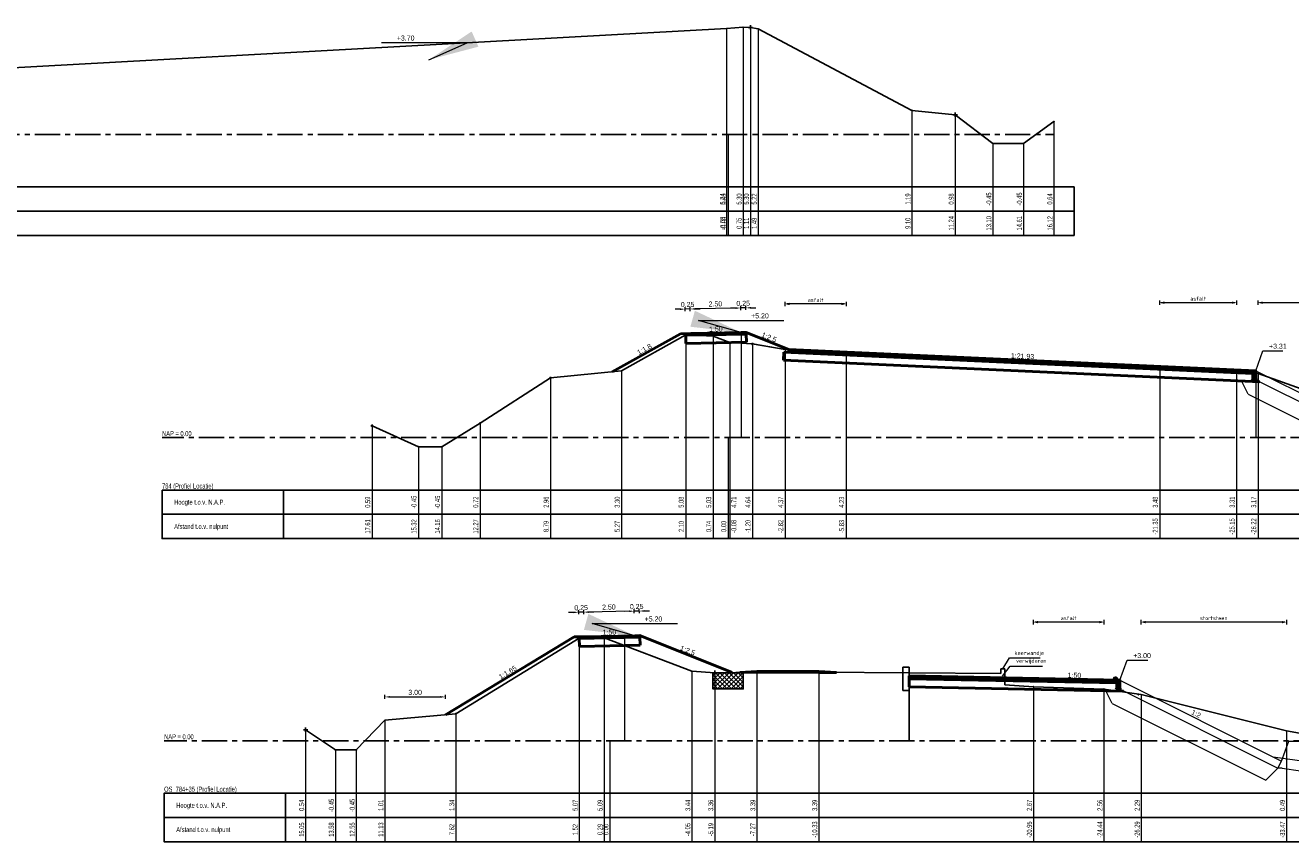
# Model space of a CAD drawing. Header units: metres. Extents: x -7 to 2281, y 7146 to 7816.
# Tile 27 of 29: x 2176 to 2239, y 7701 to 7741. Entities that reach past the tile are written whole.
import ezdxf
from ezdxf.enums import TextEntityAlignment as Align

# ---------------------------------------------------------------- set-up
doc = ezdxf.new("R2010")
doc.units = ezdxf.units.M
doc.linetypes.add('NAP', pattern=[20, 12.5, -2.5, 2.5, -2.5])
for name, color, linetype in [('702', 1, 'Continuous'), ('BS-HEKWERK-KL-1_5M', 1, 'Continuous'), ('BS-INSTEEK-SLOOT-KPN', 1, 'Continuous'), ('BS-KANT-KREUKELBERM', 255, 'Continuous'), ('BS-KANT-VERHARDING', 1, 'Continuous'), ('BS-KRUINLIJN', 1, 'Continuous'), ('BS-OVERIGE-LIJNEN', 174, 'Continuous'), ('BS-RASTER', 255, 'Continuous'), ('BS-TEENLIJN', 1, 'Continuous'), ('BS-TUSSENBERM', 1, 'Continuous'), ('BS-WATERLIJN-KPN', 1, 'Continuous'), ('DP-BS-profiel', 2, 'Continuous'), ('DP-Matenbalk', 7, 'Continuous'), ('DP-Matenbalk_bestaandehoogten', 6, 'Continuous'), ('DP-NAP-lijn', 5, 'NAP')]:
    doc.layers.add(name, color=color, linetype=linetype)
for name, color, linetype, lineweight in [('DP-BS-maatvoering', 2, 'Continuous', 20), ('DP-BS-matenbalk_verlenglijnen', 253, 'Continuous', 0), ('DP-NW-maatvoering', 7, 'Continuous', 35), ('DP-NW-matenbalk_verlenglijnen', 135, 'Continuous', 0), ('DP-NW-profiel', 4, 'Continuous', 50), ('maatvoering-lin', 7, 'Continuous', 20)]:
    doc.layers.add(name, color=color, linetype=linetype, lineweight=lineweight)
doc.styles.add('bestomschr', font='isocp.shx', dxfattribs={"width": 0.96})
doc.styles.add('StagCAD', font='StagCAD.ttf')
doc.dimstyles.new('best-leader 1_100', dxfattribs={"dimscale": 0.1, "dimtxt": 2, "dimasz": 1.6, "dimexe": 0, "dimexo": 0, "dimgap": 0.8, "dimtad": 1, "dimrnd": 0.001, "dimzin": 1, "dimdsep": 46, "dimtxsty": 'bestomschr', "dimblk": 'RAD_PIJL', "dimcen": 0.09, "dimse1": 1, "dimse2": 1, "dimclrd": 212, "dimclre": 1, "dimclrt": 2, "dimazin": 0, "dimtfac": 1, "dimtix": 1, "dimtmove": 0, "dimatfit": 0, "dimfxl": 1, "dimtvp": 0.83, "dimtolj": 1, "dimtzin": 0, "dimlwd": 5, "dimarcsym": 0})
doc.dimstyles.new('bestaand 1_100', dxfattribs={"dimscale": 0.1, "dimtxt": 2, "dimasz": 0.8, "dimexe": 0, "dimexo": 0, "dimgap": 1, "dimtad": 1, "dimrnd": 0.001, "dimzin": 1, "dimdsep": 46, "dimtxsty": 'bestomschr', "dimblk1": 'DIM_PIJL', "dimblk2": 'DIM_PIJL', "dimsah": 1, "dimcen": 0.09, "dimse1": 1, "dimse2": 1, "dimclrd": 212, "dimclre": 1, "dimclrt": 2, "dimazin": 0, "dimtfac": 1, "dimtix": 1, "dimtmove": 0, "dimatfit": 3, "dimldrblk": 'RAD_PIJL', "dimfxl": 1, "dimtvp": 0.83, "dimtolj": 1, "dimtzin": 0, "dimlwd": 9, "dimlwe": 5, "dimarcsym": 0})
doc.dimstyles.new('GM-maatvoering', dxfattribs={"dimtxt": 2.5, "dimasz": 2.5, "dimexe": 1, "dimexo": 0, "dimgap": 1, "dimtad": 1, "dimrnd": 0.001, "dimzin": 1, "dimdsep": 46, "dimtxsty": 'StagCAD', "dimcen": 0.09, "dimclrd": 1, "dimclre": 1, "dimclrt": 7, "dimazin": 0, "dimtfac": 1, "dimtix": 1, "dimtmove": 0, "dimatfit": 3, "dimfxl": 1, "dimfxlon": 1, "dimtvp": 0.83, "dimtolj": 1, "dimtzin": 0, "dimlwd": 15, "dimlwe": 15, "dimarcsym": 0})
doc.dimstyles.new('leader 1_100', dxfattribs={"dimscale": 0.1, "dimtxt": 2.5, "dimasz": 2, "dimexe": 0, "dimexo": 0, "dimgap": 1, "dimtad": 1, "dimrnd": 0.001, "dimzin": 1, "dimdsep": 46, "dimtxsty": 'StagCAD', "dimblk": 'RAD_PIJL', "dimcen": 0.09, "dimse1": 1, "dimse2": 1, "dimclrd": 1, "dimclre": 1, "dimclrt": 7, "dimazin": 0, "dimtfac": 1, "dimtix": 1, "dimtmove": 0, "dimatfit": 0, "dimfxl": 1, "dimtvp": 0.83, "dimtolj": 1, "dimtzin": 0, "dimlwd": 15, "dimarcsym": 0})

# ---------------------------------------------------------------- blocks, each defined once
blk = doc.blocks.new('123', base_point=(750, -20.1))
at = {"layer": 'BS-HEKWERK-KL-1_5M'}
for points in [[(749.75, -20.35), (750.25, -19.85)], [(750.25, -20.35), (749.75, -19.85)]]:
    blk.add_lwpolyline(points, dxfattribs=at)
blk = doc.blocks.new('DIM_PIJL')
at = {"color": 1}
blk.add_line((0, 1.41), (0, -1.41), dxfattribs=at)
at = {"color": 1, "linetype": 'ByBlock'}
blk.add_solid([(-2.83, -0.75), (-2.83, 0.75), (0, 0)], dxfattribs=at)
blk = doc.blocks.new('*D92')
at = {"layer": 'Defpoints', "color": 0, "transparency": 16777216}
for p in [(2232.388, 7727.457), (2232.388, 7724.256), (2236.186, 7724.091)]:
    blk.add_point(p, dxfattribs=at)
at = {"layer": 'DP-BS-maatvoering', "color": 212, "lineweight": 9, "transparency": 16777216}
blk.add_line((2236.106, 7727.457), (2232.468, 7727.457), dxfattribs=at)
at = {"layer": 'DP-BS-maatvoering', "color": 212, "lineweight": 9, "transparency": 16777216, "xscale": 0.08, "yscale": 0.08, "zscale": 0.08, "rotation": 180}
blk.add_blockref('DIM_PIJL', (2232.388, 7727.457), dxfattribs=at)
at = {"layer": 'DP-BS-maatvoering', "color": 212, "lineweight": 9, "transparency": 16777216, "xscale": 0.08, "yscale": 0.08, "zscale": 0.08}
blk.add_blockref('DIM_PIJL', (2236.186, 7727.457), dxfattribs=at)
at = {"layer": 'DP-BS-maatvoering', "color": 2, "transparency": 16777216, "insert": (2234.287, 7727.657), "char_height": 0.2, "attachment_point": 5, "style": 'bestomschr'}
blk.add_mtext('\\A1;asfalt', dxfattribs=at)
blk = doc.blocks.new('RAD_PIJL')
at = {"color": 1, "linetype": 'Continuous'}
blk.add_solid([(-2.83, -0.75), (-2.83, 0.75), (0, 0)], dxfattribs=at)
blk = doc.blocks.new('*D93')
at = {"layer": 'Defpoints', "color": 0, "transparency": 16777216}
for p in [(2213.858, 7727.393), (2213.858, 7725.147), (2216.87, 7725.013)]:
    blk.add_point(p, dxfattribs=at)
at = {"layer": 'DP-BS-maatvoering', "color": 212, "lineweight": 9, "transparency": 16777216}
blk.add_line((2216.79, 7727.393), (2213.938, 7727.393), dxfattribs=at)
at = {"layer": 'DP-BS-maatvoering', "color": 212, "lineweight": 9, "transparency": 16777216, "xscale": 0.08, "yscale": 0.08, "zscale": 0.08, "rotation": 180}
blk.add_blockref('DIM_PIJL', (2213.858, 7727.393), dxfattribs=at)
at = {"layer": 'DP-BS-maatvoering', "color": 212, "lineweight": 9, "transparency": 16777216, "xscale": 0.08, "yscale": 0.08, "zscale": 0.08}
blk.add_blockref('DIM_PIJL', (2216.87, 7727.393), dxfattribs=at)
at = {"layer": 'DP-BS-maatvoering', "color": 2, "transparency": 16777216, "insert": (2215.364, 7727.593), "char_height": 0.2, "attachment_point": 5, "style": 'bestomschr'}
blk.add_mtext('\\A1;asfalt', dxfattribs=at)
blk = doc.blocks.new('*D154')
at = {"layer": 'Defpoints', "color": 0, "transparency": 16777216}
for p in [(-0.024, 6.416), (0.002, 5.12), (0.252, 5.125)]:
    blk.add_point(p, dxfattribs=at)
at = {"layer": 'maatvoering-lin', "color": 1, "lineweight": 15, "transparency": 16777216}
for p, q in [((-0.274, 6.411), (-0.524, 6.406)), ((-0.022, 6.316), (-0.026, 6.516)), ((0.226, 6.421), (-0.024, 6.416)), ((0.228, 6.321), (0.224, 6.521)), ((0.476, 6.426), (0.726, 6.431))]:
    blk.add_line(p, q, dxfattribs=at)
at = {"layer": 'maatvoering-lin', "color": 1, "transparency": 16777216}
for points in [[(-0.275, 6.452), (-0.273, 6.369), (-0.024, 6.416)], [(0.475, 6.467), (0.476, 6.384), (0.226, 6.421)]]:
    blk.add_solid(points, dxfattribs=at)
at = {"layer": 'maatvoering-lin', "color": 7, "transparency": 16777216, "insert": (0.096, 6.643), "char_height": 0.25, "attachment_point": 5, "rotation": 1.14576, "style": 'StagCAD'}
blk.add_mtext('\\A1;0.25', dxfattribs=at)
blk = doc.blocks.new('*D155')
at = {"layer": 'Defpoints', "color": 0, "transparency": 16777216}
for p in [(-2.524, 6.366), (-2.499, 5.07), (0.002, 5.12)]:
    blk.add_point(p, dxfattribs=at)
at = {"layer": 'maatvoering-lin', "color": 1, "lineweight": 15, "transparency": 16777216}
for p, q in [((-2.522, 6.266), (-2.526, 6.466)), ((-0.274, 6.411), (-2.274, 6.371)), ((-0.022, 6.316), (-0.026, 6.516))]:
    blk.add_line(p, q, dxfattribs=at)
at = {"layer": 'maatvoering-lin', "color": 1, "transparency": 16777216}
for points in [[(-2.275, 6.412), (-2.274, 6.329), (-2.524, 6.366)], [(-0.275, 6.452), (-0.273, 6.369), (-0.024, 6.416)]]:
    blk.add_solid(points, dxfattribs=at)
at = {"layer": 'maatvoering-lin', "color": 7, "transparency": 16777216, "insert": (-1.279, 6.616), "char_height": 0.25, "attachment_point": 5, "rotation": 1.14576, "style": 'StagCAD'}
blk.add_mtext('\\A1;2.50', dxfattribs=at)
blk = doc.blocks.new('*D156')
at = {"layer": 'Defpoints', "color": 0, "transparency": 16777216}
for p in [(-2.774, 6.361), (-2.748, 5.065), (-2.499, 5.07)]:
    blk.add_point(p, dxfattribs=at)
at = {"layer": 'maatvoering-lin', "color": 1, "lineweight": 15, "transparency": 16777216}
for p, q in [((-3.024, 6.356), (-3.274, 6.351)), ((-2.772, 6.261), (-2.776, 6.461)), ((-2.524, 6.366), (-2.774, 6.361)), ((-2.522, 6.266), (-2.526, 6.466)), ((-2.274, 6.371), (-2.025, 6.376))]:
    blk.add_line(p, q, dxfattribs=at)
at = {"layer": 'maatvoering-lin', "color": 1, "transparency": 16777216}
for points in [[(-3.025, 6.397), (-3.023, 6.314), (-2.774, 6.361)], [(-2.275, 6.412), (-2.274, 6.329), (-2.524, 6.366)]]:
    blk.add_solid(points, dxfattribs=at)
at = {"layer": 'maatvoering-lin', "color": 7, "transparency": 16777216, "insert": (-2.654, 6.588), "char_height": 0.25, "attachment_point": 5, "rotation": 1.14576, "style": 'StagCAD'}
blk.add_mtext('\\A1;0.25', dxfattribs=at)
blk = doc.blocks.new('Opsluitband')
at = {"layer": 'DP-NW-profiel'}
blk.add_lwpolyline([(0, -0.4), (0.15, -0.4), (0.15, 0), (0, 0)], close=True, dxfattribs=at)
blk = doc.blocks.new('Stootband 15x12')
at = {"layer": 'DP-NW-profiel'}
blk.add_lwpolyline([(-566.547, 4.129), (-566.547, 4.084), (-566.397, 4.084), (-566.397, 4.129)], dxfattribs=at)
blk.add_arc((-566.472, 4.129), 0.075, 0, 180, dxfattribs=at)
blk = doc.blocks.new('*D142')
at = {"layer": 'Defpoints', "color": 0, "transparency": 16777216}
for p in [(2226.138, 7711.65), (2226.138, 7708.449), (2229.626, 7708.337)]:
    blk.add_point(p, dxfattribs=at)
at = {"layer": 'DP-BS-maatvoering', "color": 212, "lineweight": 9, "transparency": 16777216}
blk.add_line((2229.546, 7711.65), (2226.218, 7711.65), dxfattribs=at)
at = {"layer": 'DP-BS-maatvoering', "color": 212, "lineweight": 9, "transparency": 16777216, "xscale": 0.08000000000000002, "yscale": 0.08000000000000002, "zscale": 0.08000000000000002, "rotation": 180}
blk.add_blockref('DIM_PIJL', (2226.138, 7711.65), dxfattribs=at)
at = {"layer": 'DP-BS-maatvoering', "color": 212, "lineweight": 9, "transparency": 16777216, "xscale": 0.08000000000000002, "yscale": 0.08000000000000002, "zscale": 0.08000000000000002}
blk.add_blockref('DIM_PIJL', (2229.626, 7711.65), dxfattribs=at)
at = {"layer": 'DP-BS-maatvoering', "color": 2, "transparency": 16777216, "insert": (2227.882, 7711.85), "char_height": 0.2, "attachment_point": 5, "style": 'bestomschr'}
blk.add_mtext('\\A1;asfalt', dxfattribs=at)
blk = doc.blocks.new('*D143')
at = {"layer": 'Defpoints', "color": 0, "transparency": 16777216}
for p in [(2231.471, 7711.65), (2231.471, 7708.069), (2238.657, 7706.268)]:
    blk.add_point(p, dxfattribs=at)
at = {"layer": 'DP-BS-maatvoering', "color": 212, "lineweight": 9, "transparency": 16777216}
blk.add_line((2238.577, 7711.65), (2231.551, 7711.65), dxfattribs=at)
at = {"layer": 'DP-BS-maatvoering', "color": 212, "lineweight": 9, "transparency": 16777216, "xscale": 0.08000000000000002, "yscale": 0.08000000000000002, "zscale": 0.08000000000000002, "rotation": 180}
blk.add_blockref('DIM_PIJL', (2231.471, 7711.65), dxfattribs=at)
at = {"layer": 'DP-BS-maatvoering', "color": 212, "lineweight": 9, "transparency": 16777216, "xscale": 0.08000000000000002, "yscale": 0.08000000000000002, "zscale": 0.08000000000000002}
blk.add_blockref('DIM_PIJL', (2238.657, 7711.65), dxfattribs=at)
at = {"layer": 'DP-BS-maatvoering', "color": 2, "transparency": 16777216, "insert": (2235.064, 7711.85), "char_height": 0.2, "attachment_point": 5, "style": 'bestomschr'}
blk.add_mtext('\\A1;stortsteen', dxfattribs=at)
blk = doc.blocks.new('A$C1F8C3FFF')
at = {"layer": 'DP-BS-matenbalk_verlenglijnen'}
for p, q in [((3.488, 2.559), (3.488, -4.992)), ((5.333, 2.291), (5.333, -4.992)), ((12.519, 0.49), (12.519, -4.992))]:
    blk.add_line(p, q, dxfattribs=at)
at = {"layer": 'DP-BS-profiel'}
for p, q in [((3.488, 2.559), (0, 2.67)), ((5.333, 2.291), (3.488, 2.559)), ((12.519, 0.49), (5.333, 2.291))]:
    blk.add_line(p, q, dxfattribs=at)
blk.add_lwpolyline([(12.519, 0.49), (36.18, -3.8)], dxfattribs=at)
at = {"layer": 'DP-Matenbalk_bestaandehoogten', "width": 0.68}
for s, p in [('2.56', (3.416, -3.192)), ('2.29', (5.261, -3.192)), ('-24.44', (3.416, -4.392)), ('-26.29', (5.261, -4.392)), ('-33.47', (12.447, -4.392))]:
    blk.add_text(s, height=0.25, rotation=90, dxfattribs=at).set_placement(p, align=Align.CENTER)
blk.add_text('0.49', height=0.25, rotation=90, dxfattribs=at).set_placement((12.519, -3.192), align=Align.BOTTOM_CENTER)
blk = doc.blocks.new('A$C2E567382')
at = {"layer": 'DP-BS-matenbalk_verlenglijnen'}
blk.add_line((1.071, 3.171), (1.071, -4.992), dxfattribs=at)
at = {"layer": 'DP-BS-profiel'}
blk.add_polyline3d([(10.316, -0.079, 0), (4.168, 2.075, 0), (1.071, 3.171, 0), (0, 3.313, 0), (-3.799, 3.478, 0), (-19.316, 4.234, 0), (-22.328, 4.369, 0), (-23.951, 4.637, 0), (-25.069, 4.71, 0), (-25.892, 5.027, 0), (-27.249, 5.082, 0), (-30.419, 3.303, 0), (-33.936, 2.96, 0), (-37.417, 0.724, 0), (-39.308, -0.45, 0), (-40.474, -0.45, 0), (-42.764, 0.591, 0)], dxfattribs=at)
at = {"layer": 'DP-Matenbalk_bestaandehoogten', "width": 0.68}
for s, p in [('3.17', (1.053, -3.192)), ('-26.22', (1.053, -4.392))]:
    blk.add_text(s, height=0.25, rotation=90, dxfattribs=at).set_placement(p, align=Align.BOTTOM_CENTER)
blk = doc.blocks.new('*D188')
at = {"layer": 'Defpoints', "color": 0, "transparency": 16777216}
for p in [(2237.257, 7727.457), (2237.257, 7723.949), (2246.503, 7720.699)]:
    blk.add_point(p, dxfattribs=at)
at = {"layer": 'DP-BS-maatvoering', "color": 212, "lineweight": 9, "transparency": 16777216}
blk.add_line((2246.423, 7727.457), (2237.337, 7727.457), dxfattribs=at)
at = {"layer": 'DP-BS-maatvoering', "color": 212, "lineweight": 9, "transparency": 16777216, "xscale": 0.08000000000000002, "yscale": 0.08000000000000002, "zscale": 0.08000000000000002, "rotation": 180}
blk.add_blockref('DIM_PIJL', (2237.257, 7727.457), dxfattribs=at)
at = {"layer": 'DP-BS-maatvoering', "color": 212, "lineweight": 9, "transparency": 16777216, "xscale": 0.08000000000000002, "yscale": 0.08000000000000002, "zscale": 0.08000000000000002}
blk.add_blockref('DIM_PIJL', (2246.503, 7727.457), dxfattribs=at)
at = {"layer": 'DP-BS-maatvoering', "color": 2, "transparency": 16777216, "insert": (2241.88, 7727.657), "char_height": 0.2, "attachment_point": 5, "style": 'bestomschr'}
blk.add_mtext('\\A1;stortsteen', dxfattribs=at)
blk = doc.blocks.new('*D201')
at = {"layer": 'Defpoints', "color": 0, "transparency": 16777216}
for p in [(2197.055, 7707.95), (2194.055, 7706.793), (2197.055, 7707.068)]:
    blk.add_point(p, dxfattribs=at)
at = {"layer": 'DP-NW-maatvoering', "color": 1, "lineweight": 15, "transparency": 16777216}
for p, q in [((2194.055, 7707.85), (2194.055, 7708.05)), ((2197.055, 7707.85), (2197.055, 7708.05)), ((2194.305, 7707.95), (2196.805, 7707.95))]:
    blk.add_line(p, q, dxfattribs=at)
at = {"layer": 'DP-NW-maatvoering', "color": 1, "transparency": 16777216}
for points in [[(2194.305, 7707.992), (2194.305, 7707.908), (2194.055, 7707.95)], [(2196.805, 7707.992), (2196.805, 7707.908), (2197.055, 7707.95)]]:
    blk.add_solid(points, dxfattribs=at)
at = {"layer": 'DP-NW-maatvoering', "color": 7, "transparency": 16777216, "insert": (2195.555, 7708.175), "char_height": 0.25, "attachment_point": 5, "style": 'StagCAD'}
blk.add_mtext('\\A1;3.00', dxfattribs=at)
blk = doc.blocks.new('Fietspad op kruin gespiegeld')
at = {"layer": 'DP-NW-profiel'}
for p, q in [((-2.748, 5.065), (0.252, 5.125)), ((-2.74, 4.665), (-2.748, 5.065)), ((-2.5, 5.15), (0, 5.2)), ((-2.5, 5.15), (-2.499, 5.07)), ((0, 5.2), (0.25, 5.205)), ((0, 5.2), (0.002, 5.12)), ((0.26, 4.725), (0.252, 5.125)), ((-2.74, 4.665), (0.26, 4.725))]:
    blk.add_line(p, q, dxfattribs=at)
at = {"layer": 'DP-NW-profiel', "color": 3}
blk.add_line((-2.499, 5.115), (0.001, 5.165), dxfattribs=at)
at = {"layer": 'DP-NW-maatvoering', "color": 7, "insert": (0.49, 5.9), "char_height": 0.25, "attachment_point": 7, "style": 'StagCAD'}
blk.add_mtext('\\A1;+5.20', dxfattribs=at)
at = {"layer": 'maatvoering-lin', "style": 'StagCAD'}
blk.add_text('1:50', height=0.25, rotation=1.14576, dxfattribs=at).set_placement((-1.25, 5.175), align=Align.BOTTOM_CENTER)
at = {"layer": 'maatvoering-lin'}
for base, p1, p2, picture, middle in [((-2.774, 6.361), (-2.499, 5.07), (-2.748, 5.065), '*D156', (-2.654, 6.588)), ((-2.524, 6.366), (0.002, 5.12), (-2.499, 5.07), '*D155', (-1.279, 6.616))]:
    dim = blk.add_linear_dim(base=base, p1=p1, p2=p2, angle=1.14576, dimstyle='GM-maatvoering', dxfattribs=at)
    dim.commit()
    dim.dimension.update_dxf_attribs({"geometry": picture, "text_midpoint": middle})
dim = blk.add_aligned_dim(p1=(0.252, 5.125), p2=(0.002, 5.12), distance=-1.296, dimstyle='GM-maatvoering', dxfattribs=at)
dim.commit()
dim.dimension.update_dxf_attribs({"geometry": '*D154', "text_midpoint": (0.096, 6.643)})
at = {"layer": 'DP-NW-maatvoering', "annotation_type": 0, "has_hookline": 1, "hookline_direction": 0, "text_width": 0.725}
blk.add_leader([(0, 5.2), (-2.11, 5.8), (0.39, 5.8)], dimstyle='GM-maatvoering', override={"dimscale": 0, "dimgap": 1, "dimtad": 1}, dxfattribs=at)
blk = doc.blocks.new('A$C10D54E88')
at = {"layer": 'DP-NW-profiel', "lineweight": 18}
for p, q in [((-0.424, 0.212), (2.991, -0.276)), ((0.03, -0.358), (-0.179, -0.358)), ((0.03, -0.358), (3.384, -0.837)), ((2.991, -0.276), (3.684, -0.476)), ((2.991, -0.276), (3.58, -0.865))]:
    blk.add_line(p, q, dxfattribs=at)
at = {"layer": 'DP-NW-profiel'}
for p, q in [((3.684, -0.476), (9.354, -2.744)), ((3.384, -0.837), (3.58, -0.865)), ((9.918, -2.8), (25.046, -2.8))]:
    blk.add_line(p, q, dxfattribs=at)
blk.add_lwpolyline([(3.536, -0.847), (7.918, -2.6), (9.918, -2.8)], dxfattribs=at)
at = {"layer": 'DP-NW-maatvoering', "style": 'StagCAD'}
for s, rotation, p in [('1:2.5', 338.19859, (5.945, -1.38)), ('1:10', 354.28941, (9.294, -2.738))]:
    blk.add_text(s, height=0.25, rotation=rotation, dxfattribs=at).set_placement(p, align=Align.BOTTOM_CENTER)
at = {"layer": 'maatvoering-lin', "style": 'StagCAD'}
blk.add_text('1:7', height=0.25, rotation=351.8699, dxfattribs=at).set_placement((1.642, -0.083), align=Align.BOTTOM_CENTER)
at = {"layer": 'DP-NW-maatvoering', "annotation_type": 0, "has_hookline": 1, "text_width": 0.725}
for points, hookline_direction in [([(18.585, -2.801), (18.772, -2.28), (18.972, -2.28)], 0), ([(7.918, -2.6), (7.746, -3.08), (7.546, -3.08)], 1)]:
    blk.add_leader(points, dimstyle='leader 1_100', override={"dimgap": 1, "dimtad": 1}, dxfattribs=dict(at, hookline_direction=hookline_direction))
at = {"layer": 'DP-NW-maatvoering', "color": 7, "char_height": 0.25, "style": 'StagCAD', "bg_fill": 3, "box_fill_scale": 1, "bg_fill_color": 256, "bg_fill_transparency": 0}
for s, insert, attachment_point in [('\\A1;-3.80', (19.072, -2.18), 7), ('\\A1;-3.60', (7.446, -2.98), 9)]:
    blk.add_mtext(s, dxfattribs=dict(at, insert=insert, attachment_point=attachment_point))

msp = doc.modelspace()

# ---------------------------------------------------------------- hatches: boundary and pattern name
at = {"layer": 'DP-BS-profiel'}
h = msp.add_hatch(dxfattribs=at)
h.set_pattern_fill('ANSI37', color=256, scale=0.05)
h.set_pattern_definition([(45, (6.43144, 40.68242), (-0.1122532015, 0.1122532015), []), (135, (6.43144, 40.68242), (-0.1122532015, -0.1122532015), [])])
h.paths.add_polyline_path([(2210.289, 7709.149), (2210.289, 7708.349), (2211.789, 7708.349), (2211.789, 7709.149)])

# ---------------------------------------------------------------- linework, layer by layer
for p, q in [((2219.673, 7708.275), (2219.673, 7709.428)), ((2219.673, 7709.428), (2219.993, 7709.428)), ((2219.993, 7705.778), (2219.993, 7709.428)), ((2219.673, 7708.275), (2219.993, 7708.275)), ((2219.993, 7705.778), (2219.993, 7708.275))]:
    msp.add_line(p, q)
at = {"layer": 'BS-INSTEEK-SLOOT-KPN'}
for p in [(2227.158, 7736.419), (2198.769, 7721.502), (2194.055, 7706.793)]:
    msp.add_point(p, dxfattribs=at)
at = {"layer": 'BS-KANT-KREUKELBERM'}
msp.add_point((2231.326, 7708.069), dxfattribs=at)
at = {"layer": 'BS-KANT-VERHARDING'}
for p in [(2210.96, 7741.017), (2213.858, 7725.147), (2216.87, 7725.013), (2232.388, 7724.256), (2236.186, 7724.091), (2212.457, 7709.173), (2215.519, 7709.17), (2226.138, 7708.449), (2229.626, 7708.337)]:
    msp.add_point(p, dxfattribs=at)
at = {"layer": 'BS-KRUINLIJN'}
for p in [(2212.53, 7740.999), (2208.938, 7725.86), (2210.294, 7725.806), (2203.67, 7710.853), (2204.9, 7710.871)]:
    msp.add_point(p, dxfattribs=at)
at = {"layer": 'BS-OVERIGE-LIJNEN'}
msp.add_point((2211.781, 7741.082), dxfattribs=at)
at = {"layer": 'BS-TEENLIJN'}
for p in [(2220.133, 7736.969), (2205.767, 7724.081), (2197.564, 7707.115)]:
    msp.add_point(p, dxfattribs=at)
at = {"layer": 'BS-TUSSENBERM'}
for p in [(2211.117, 7725.488), (2209.24, 7709.221)]:
    msp.add_point(p, dxfattribs=at)
at = {"layer": 'BS-WATERLIJN-KPN'}
for p in [(2224.134, 7735.328), (2225.644, 7735.328), (2195.712, 7720.328), (2196.878, 7720.328), (2191.606, 7705.328), (2192.639, 7705.328)]:
    msp.add_point(p, dxfattribs=at)
at = {"layer": 'DP-BS-matenbalk_verlenglijnen'}
for p, q in [((2210.96, 7741.017), (2210.96, 7730.786)), ((2211.781, 7741.082), (2211.781, 7730.786)), ((2212.143, 7741.075), (2212.143, 7730.786)), ((2212.53, 7740.999), (2212.53, 7730.786)), ((2220.133, 7736.969), (2220.133, 7730.786)), ((2222.273, 7736.757), (2222.273, 7730.786)), ((2227.158, 7736.419), (2227.158, 7730.786)), ((2211.036, 7735.778), (2211.036, 7730.786)), ((2224.134, 7735.328), (2224.134, 7730.786)), ((2225.644, 7735.328), (2225.644, 7730.786)), ((2208.938, 7725.86), (2208.938, 7715.786)), ((2210.294, 7725.806), (2210.294, 7715.786)), ((2211.117, 7725.488), (2211.117, 7715.786)), ((2212.236, 7725.415), (2212.236, 7715.786)), ((2213.858, 7725.147), (2213.858, 7715.786)), ((2216.87, 7725.013), (2216.87, 7715.786)), ((2202.251, 7723.739), (2202.251, 7715.786)), ((2205.767, 7724.081), (2205.767, 7715.786)), ((2232.388, 7724.256), (2232.388, 7715.786)), ((2236.186, 7724.091), (2236.186, 7715.786)), ((2193.422, 7721.369), (2193.422, 7715.786)), ((2198.769, 7721.502), (2198.769, 7715.786)), ((2211.036, 7720.778), (2211.036, 7715.786)), ((2195.712, 7720.328), (2195.712, 7715.786)), ((2196.878, 7720.328), (2196.878, 7715.786)), ((2203.67, 7710.853), (2203.67, 7700.786)), ((2204.9, 7710.871), (2204.9, 7700.786)), ((2209.24, 7709.221), (2209.24, 7700.786)), ((2210.375, 7709.143), (2210.375, 7700.786)), ((2212.457, 7709.173), (2212.457, 7700.786)), ((2215.519, 7709.17), (2215.519, 7700.786)), ((2226.138, 7708.449), (2226.138, 7700.786)), ((2194.055, 7706.793), (2194.055, 7700.786)), ((2197.564, 7707.115), (2197.564, 7700.786)), ((2190.136, 7706.323), (2190.136, 7700.786)), ((2205.186, 7705.778), (2205.186, 7700.786)), ((2191.606, 7705.328), (2191.606, 7700.786)), ((2192.639, 7705.328), (2192.639, 7700.786))]:
    msp.add_line(p, q, dxfattribs=at)
at = {"layer": 'DP-BS-profiel'}
for p, q in [((2203.67, 7710.853), (2197.564, 7707.115)), ((2204.9, 7710.871), (2203.67, 7710.853)), ((2209.24, 7709.221), (2204.9, 7710.871)), ((2224.522, 7709.106), (2224.524, 7709.345)), ((2224.724, 7709.345), (2224.524, 7709.345)), ((2224.724, 7708.545), (2224.724, 7709.345)), ((2210.375, 7709.143), (2209.24, 7709.221)), ((2212.457, 7709.173), (2210.375, 7709.143)), ((2215.519, 7709.17), (2212.457, 7709.173)), ((2215.519, 7709.17), (2224.524, 7709.106)), ((2226.138, 7708.449), (2224.724, 7708.545)), ((2194.055, 7706.793), (2192.639, 7705.328)), ((2197.564, 7707.115), (2194.055, 7706.793)), ((2191.606, 7705.328), (2190.136, 7706.323)), ((2192.639, 7705.328), (2191.606, 7705.328))]:
    msp.add_line(p, q, dxfattribs=at)
msp.add_lwpolyline([(2210.289, 7708.349), (2211.789, 7708.349), (2211.789, 7709.149), (2210.289, 7709.149)], close=True, dxfattribs=at)
for points in [[(2148.737, 7734.18, 0), (2153.256, 7735.23, 0), (2159.204, 7737.946, 0), (2160.665, 7738.257, 0), (2210.96, 7741.017, 0), (2211.781, 7741.082, 0), (2212.143, 7741.075, 0), (2212.53, 7740.999, 0), (2220.133, 7736.969, 0), (2222.273, 7736.757, 0), (2224.134, 7735.328, 0), (2225.644, 7735.328, 0), (2227.158, 7736.419, 0)], [(2236.186, 7724.091, 0), (2232.388, 7724.256, 0), (2216.87, 7725.013, 0), (2213.858, 7725.147, 0), (2212.236, 7725.415, 0), (2211.117, 7725.488, 0), (2210.294, 7725.806, 0), (2208.938, 7725.86, 0), (2205.767, 7724.081, 0), (2202.251, 7723.739, 0), (2198.769, 7721.502, 0), (2196.878, 7720.328, 0), (2195.712, 7720.328, 0), (2193.422, 7721.369, 0)]]:
    msp.add_polyline3d(points, dxfattribs=at)
at = {"layer": 'DP-Matenbalk'}
for points in [[(2142.737, 7733.186, 0), (2228.158, 7733.186, 0)], [(2142.737, 7733.186, 0), (2142.737, 7730.786, 0), (2148.737, 7730.786, 0), (2228.158, 7730.786, 0)], [(2228.158, 7730.784, 0), (2228.158, 7733.184, 0)], [(2142.737, 7731.986, 0), (2228.158, 7731.986, 0)], [(2227.158, 7731.986, 0), (2227.158, 7731.986, 0)], [(2227.158, 7730.786, 0), (2227.158, 7730.786, 0)], [(2183.033, 7718.186, 0), (2246.766, 7718.186, 0)], [(2183.033, 7718.186, 0), (2183.033, 7715.786, 0), (2189.033, 7715.786, 0), (2246.766, 7715.786, 0)], [(2189.033, 7718.186, 0), (2189.033, 7715.786, 0)], [(2189.033, 7718.186, 0), (2189.033, 7718.186, 0)], [(2183.033, 7716.986, 0), (2246.766, 7716.986, 0)], [(2189.033, 7716.986, 0), (2189.033, 7716.986, 0)], [(2190.033, 7716.986, 0), (2190.033, 7716.986, 0)], [(2190.033, 7715.786, 0), (2190.033, 7715.786, 0)], [(2189.136, 7700.786, 0), (2183.136, 7700.786, 0), (2183.136, 7703.186, 0), (2189.136, 7703.186, 0)], [(2190.136, 7700.786, 0), (2189.136, 7700.786, 0), (2189.136, 7703.186, 0), (2190.136, 7703.186, 0)], [(2240.312, 7703.186, 0), (2190.136, 7703.186, 0)], [(2183.136, 7701.986, 0), (2189.136, 7701.986, 0)], [(2190.136, 7701.986, 0), (2189.136, 7701.986, 0)], [(2241.312, 7701.986, 0), (2189.705, 7701.986, 0)], [(2189.705, 7700.786, 0), (2240.312, 7700.786, 0)]]:
    msp.add_polyline3d(points, dxfattribs=at)
at = {"layer": 'DP-Matenbalk_bestaandehoogten'}
for points in [[(2192.988, 7716.986, 0), (2192.988, 7716.986, 0)], [(2195.278, 7716.986, 0), (2195.278, 7716.986, 0)], [(2196.444, 7716.986, 0), (2196.444, 7716.986, 0)], [(2198.335, 7716.986, 0), (2198.335, 7716.986, 0)], [(2201.816, 7716.986, 0), (2201.816, 7716.986, 0)], [(2205.333, 7716.986, 0), (2205.333, 7716.986, 0)], [(2208.503, 7716.986, 0), (2208.503, 7716.986, 0)], [(2209.86, 7716.986, 0), (2209.86, 7716.986, 0)], [(2210.602, 7716.986, 0), (2210.602, 7716.986, 0)], [(2210.683, 7716.986, 0), (2210.683, 7716.986, 0)], [(2211.801, 7716.986, 0), (2211.801, 7716.986, 0)], [(2213.424, 7716.986, 0), (2213.424, 7716.986, 0)]]:
    msp.add_polyline3d(points, dxfattribs=at)
at = {"layer": 'DP-NAP-lijn', "ltscale": 0.1}
for p, q in [((2148.737, 7735.778), (2227.158, 7735.778)), ((2268.107, 7720.778), (2183.033, 7720.778)), ((2262.257, 7705.778), (2183.136, 7705.778))]:
    msp.add_line(p, q, dxfattribs=at)
at = {"layer": 'DP-NW-matenbalk_verlenglijnen'}
for p, q in [((2211.686, 7725.978), (2211.686, 7720.778)), ((2237.139, 7724.076), (2237.139, 7720.779)), ((2205.918, 7710.978), (2205.918, 7705.778))]:
    msp.add_line(p, q, dxfattribs=at)
at = {"layer": 'DP-NW-profiel'}
for p, q in [((2208.686, 7725.918), (2205.298, 7724.036)), ((2209.186, 7725.928), (2208.686, 7725.918)), ((2214.049, 7725.138), (2211.936, 7725.983)), ((2213.774, 7724.615), (2213.793, 7725.015)), ((2213.793, 7725.015), (2236.989, 7723.957)), ((2214.049, 7725.138), (2214.042, 7725.003)), ((2214.049, 7725.138), (2237.139, 7724.085)), ((2213.774, 7724.615), (2237.336, 7723.541)), ((2236.989, 7723.685), (2236.951, 7723.62)), ((2237.139, 7724.085), (2237.139, 7724.085)), ((2237.139, 7723.685), (2237.176, 7723.62)), ((2237.176, 7723.62), (2236.951, 7723.62)), ((2203.418, 7710.918), (2197.055, 7707.068)), ((2203.918, 7710.928), (2203.418, 7710.918)), ((2211.237, 7709.156), (2206.668, 7710.983)), ((2212.457, 7709.208), (2211.609, 7709.161)), ((2211.609, 7709.161), (2212.457, 7709.173)), ((2212.457, 7709.208), (2215.519, 7709.205)), ((2212.457, 7709.173), (2212.457, 7709.208)), ((2212.457, 7709.173), (2215.519, 7709.17)), ((2215.519, 7709.17), (2215.519, 7709.205)), ((2215.519, 7709.205), (2216.402, 7709.163)), ((2216.402, 7709.163), (2215.519, 7709.163)), ((2230.267, 7708.646), (2219.991, 7708.852)), ((2230.42, 7708.778), (2219.993, 7708.987)), ((2219.993, 7708.987), (2219.993, 7708.452)), ((2219.993, 7708.452), (2219.993, 7708.987)), ((2230.602, 7708.239), (2219.993, 7708.452)), ((2230.269, 7708.378), (2230.23, 7708.311)), ((2230.458, 7708.311), (2230.23, 7708.311)), ((2230.419, 7708.378), (2230.458, 7708.311))]:
    msp.add_line(p, q, dxfattribs=at)
at = {"layer": 'DP-NW-profiel', "color": 3}
for p, q in [((2214.045, 7725.053), (2236.989, 7724.007)), ((2214.047, 7725.103), (2236.989, 7724.057)), ((2230.268, 7708.696), (2219.992, 7708.902)), ((2230.269, 7708.746), (2219.993, 7708.952))]:
    msp.add_line(p, q, dxfattribs=at)
at = {"layer": 'DP-NW-profiel', "lineweight": 18}
for p, q in [((2237.139, 7724.087), (2245.753, 7719.779)), ((2236.762, 7722.933), (2236.438, 7723.582)), ((2237.176, 7723.62), (2245.574, 7719.422)), ((2236.762, 7722.933), (2244.978, 7718.825)), ((2230.419, 7708.778), (2238.419, 7704.778)), ((2230.043, 7707.625), (2229.727, 7708.257)), ((2230.458, 7708.311), (2238.24, 7704.42)), ((2230.043, 7707.625), (2237.644, 7703.824)), ((2237.644, 7703.824), (2238.24, 7704.42)), ((2238.24, 7704.42), (2238.419, 7704.778)), ((2238.449, 7704.42), (2238.24, 7704.42)), ((2238.449, 7704.42), (2240.848, 7704.078))]:
    msp.add_line(p, q, dxfattribs=at)

# ---------------------------------------------------------------- block references
at = {"layer": '702', "xscale": -0.3, "yscale": 0.3, "zscale": 0.3, "rotation": 45.00000099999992}
for p in [(2210.375, 7709.143), (2190.136, 7706.323)]:
    msp.add_blockref('123', p, dxfattribs=at)
at = {"layer": 'BS-RASTER'}
for p, xscale, yscale, zscale, rotation in [((2212.143, 7741.075), 0.3, 0.3, 0.3, 314.999999), ((2222.273, 7736.757), 0.3, 0.3, 0.3, 314.999999), ((2212.236, 7725.415), -0.15, 0.15, 0.15, 45.00000099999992), ((2202.251, 7723.739), -0.15, 0.15, 0.15, 45.00000099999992), ((2193.422, 7721.369), -0.15, 0.15, 0.15, 45.00000099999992)]:
    msp.add_blockref('123', p, dxfattribs=dict(at, xscale=xscale, yscale=yscale, zscale=zscale, rotation=rotation))
at = {"layer": 'DP-NW-profiel'}
for name, p in [('Fietspad op kruin gespiegeld', (2211.686, 7720.778)), ('Opsluitband', (2236.989, 7724.085)), ('Fietspad op kruin gespiegeld', (2206.418, 7705.778)), ('Opsluitband', (2230.269, 7708.778))]:
    msp.add_blockref(name, p, dxfattribs=at)
at = {"layer": 'DP-NW-profiel', "xscale": -1, "rotation": 358.8500338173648}
msp.add_blockref('Stootband 15x12', (1663.755, 7716.068), dxfattribs=at)

# ---------------------------------------------------------------- texts
at = {"insert": (2225.285, 7709.576), "char_height": 0.2, "attachment_point": 7, "style": 'bestomschr'}
msp.add_mtext('\\A1;verwijderen', dxfattribs=at)
at = {"layer": 'DP-BS-maatvoering', "color": 2, "insert": (2225.202, 7709.966), "char_height": 0.2, "attachment_point": 7, "style": 'bestomschr'}
msp.add_mtext('\\A1;keerwandje', dxfattribs=at)
at = {"layer": 'DP-Matenbalk', "width": 0.68}
for s, p in [('784 (Profiel Locatie) ', (2183.033, 7718.186)), ('OS_784+35 (Profiel Locatie) ', (2183.136, 7703.186))]:
    msp.add_text(s, height=0.25, dxfattribs=at).set_placement(p, align=Align.BOTTOM_LEFT)
for s, p in [('Hoogte t.o.v. N.A.P.', (2183.633, 7717.586)), ('Afstand t.o.v. nulpunt', (2183.633, 7716.386)), ('Hoogte t.o.v. N.A.P.', (2183.736, 7702.586)), ('Afstand t.o.v. nulpunt', (2183.736, 7701.386))]:
    msp.add_text(s, height=0.25, dxfattribs=at).set_placement(p, align=Align.MIDDLE_LEFT)
at = {"layer": 'DP-Matenbalk_bestaandehoogten', "width": 0.68}
for s, p in [('5.24', (2210.96, 7732.586)), ('0.00', (2211.036, 7732.586)), ('5.30', (2211.781, 7732.586)), ('5.30', (2212.143, 7732.586)), ('5.22', (2212.53, 7732.586)), ('1.19', (2220.133, 7732.586)), ('0.98', (2222.273, 7732.586)), ('-0.45', (2224.134, 7732.586)), ('-0.45', (2225.644, 7732.586)), ('0.64', (2227.158, 7732.586)), ('-0.08', (2210.96, 7731.386)), ('-0.00', (2211.036, 7731.386)), ('0.75', (2211.781, 7731.386)), ('1.11', (2212.143, 7731.386)), ('1.49', (2212.53, 7731.386)), ('9.10', (2220.133, 7731.386)), ('11.24', (2222.273, 7731.386)), ('13.10', (2224.134, 7731.386)), ('14.61', (2225.644, 7731.386)), ('16.12', (2227.158, 7731.386)), ('0.59', (2193.405, 7717.586)), ('-0.45', (2195.695, 7717.586)), ('-0.45', (2196.86, 7717.586)), ('0.72', (2198.751, 7717.586)), ('2.96', (2202.233, 7717.586)), ('3.30', (2205.75, 7717.586)), ('5.08', (2208.92, 7717.586)), ('5.03', (2210.277, 7717.586)), ('4.71', (2211.52, 7717.586)), ('4.64', (2212.218, 7717.586)), ('4.37', (2213.84, 7717.586)), ('4.23', (2216.852, 7717.586)), ('3.48', (2232.37, 7717.586)), ('3.31', (2236.169, 7717.586)), ('17.61', (2193.405, 7716.386)), ('15.32', (2195.695, 7716.386)), ('14.16', (2196.86, 7716.386)), ('12.27', (2198.751, 7716.386)), ('8.79', (2202.233, 7716.386)), ('5.27', (2205.75, 7716.386)), ('2.10', (2208.92, 7716.386)), ('0.74', (2210.277, 7716.386)), ('0.00', (2211.018, 7716.386)), ('-0.08', (2211.52, 7716.386)), ('-1.20', (2212.218, 7716.386)), ('-2.82', (2213.84, 7716.386)), ('-5.83', (2216.852, 7716.386)), ('-21.35', (2232.37, 7716.386)), ('-25.15', (2236.169, 7716.386))]:
    msp.add_text(s, height=0.25, rotation=90, dxfattribs=at).set_placement(p, align=Align.BOTTOM_CENTER)
for s, p in [('0.54', (2190.063, 7702.586)), ('-0.45', (2191.533, 7702.586)), ('-0.45', (2192.567, 7702.586)), ('1.01', (2193.982, 7702.586)), ('1.34', (2197.492, 7702.586)), ('5.07', (2203.597, 7702.586)), ('5.09', (2204.827, 7702.586)), ('3.44', (2209.168, 7702.586)), ('3.36', (2210.303, 7702.586)), ('3.39', (2212.384, 7702.586)), ('3.39', (2215.446, 7702.586)), ('2.67', (2226.066, 7702.586)), ('15.05', (2190.063, 7701.386)), ('13.58', (2191.533, 7701.386)), ('12.55', (2192.567, 7701.386)), ('11.13', (2193.982, 7701.386)), ('7.62', (2197.492, 7701.386)), ('1.52', (2203.597, 7701.386)), ('0.29', (2204.827, 7701.386)), ('0.00', (2205.114, 7701.386)), ('-4.05', (2209.168, 7701.386)), ('-5.19', (2210.303, 7701.386)), ('-7.27', (2212.384, 7701.386)), ('-10.33', (2215.446, 7701.386)), ('-20.95', (2226.066, 7701.386))]:
    msp.add_text(s, height=0.25, rotation=90, dxfattribs=at).set_placement(p, align=Align.CENTER)
at = {"layer": 'DP-NAP-lijn', "width": 0.68}
for p in [(2183.033, 7720.778), (2183.136, 7705.778)]:
    msp.add_text('NAP = 0.00', height=0.25, dxfattribs=at).set_placement(p, align=Align.BOTTOM_LEFT)
at = {"layer": 'DP-NW-maatvoering', "style": 'StagCAD'}
for s, rotation, p in [('1:1.8', 29.0546, (2206.992, 7724.977)), ('1:1.65', 31.1746, (2200.236, 7708.993))]:
    msp.add_text(s, height=0.25, rotation=rotation, dxfattribs=at).set_placement(p, align=Align.BOTTOM_CENTER)
at = {"layer": 'maatvoering-lin', "style": 'StagCAD'}
for s, rotation, p in [('1:2.5', 338.19859, (2212.992, 7725.561)), ('1:21.93', 357.38881, (2225.594, 7724.612)), ('1:2.5', 338.19859, (2208.961, 7710.066)), ('1:50', 358.85424, (2228.168, 7708.823)), ('1:2', 333.43495, (2234.103, 7706.936))]:
    msp.add_text(s, height=0.25, rotation=rotation, dxfattribs=at).set_placement(p, align=Align.BOTTOM_CENTER)

# ---------------------------------------------------------------- dimensions: what is measured, and where the dimension line sits
at = {"layer": 'DP-BS-maatvoering'}
for base, p1, p2, picture, middle in [((2213.858, 7727.393), (2216.87, 7725.013), (2213.858, 7725.147), '*D93', (2215.364, 7727.593)), ((2232.388, 7727.457), (2236.186, 7724.091), (2232.388, 7724.256), '*D92', (2234.287, 7727.657)), ((2226.138, 7711.65), (2229.626, 7708.337), (2226.138, 7708.449), '*D142', (2227.882, 7711.85))]:
    dim = msp.add_linear_dim(base=base, p1=p1, p2=p2, angle=180, text='asfalt', dimstyle='bestaand 1_100', dxfattribs=at)
    dim.commit()
    dim.dimension.update_dxf_attribs({"geometry": picture, "text_midpoint": middle})
at = {"layer": 'DP-NW-maatvoering'}
dim = msp.add_linear_dim(base=(2197.055, 7707.95), p1=(2194.055, 7706.793), p2=(2197.055, 7707.068), dimstyle='GM-maatvoering', dxfattribs=at)
dim.commit()
dim.dimension.update_dxf_attribs({"geometry": '*D201', "text_midpoint": (2195.555, 7708.175)})

# ---------------------------------------------------------------- leaders
at = {"layer": 'DP-BS-maatvoering', "annotation_type": 0, "has_hookline": 1, "hookline_direction": 0, "text_width": 1.267}
msp.add_leader([(2224.624, 7709.345), (2224.962, 7709.886), (2225.122, 7709.886)], dimstyle='best-leader 1_100', override={"dimgap": 0.8, "dimtad": 1}, dxfattribs=at)
at = {"layer": 'DP-NW-maatvoering', "annotation_type": 0, "has_hookline": 1}
for points, dimstyle, override, hookline_direction, text_width in [([(2196.236, 7739.478), (2198.122, 7740.322), (2195.622, 7740.322)], 'GM-maatvoering', {"dimscale": 0, "dimgap": 1, "dimtad": 1}, 1, 0.725), ([(2237.139, 7724.085), (2237.498, 7725.074), (2237.698, 7725.074)], 'leader 1_100', {"dimgap": 1, "dimtad": 1}, 0, 0.675), ([(2230.419, 7708.778), (2230.779, 7709.767), (2230.979, 7709.767)], 'leader 1_100', {"dimgap": 1, "dimtad": 1}, 0, 0.725), ([(2238.419, 7704.778), (2238.779, 7705.767), (2238.979, 7705.767)], 'leader 1_100', {"dimgap": 1, "dimtad": 1}, 0, 0.675)]:
    msp.add_leader(points, dimstyle=dimstyle, override=override, dxfattribs=dict(at, hookline_direction=hookline_direction, text_width=text_width))
at = {"layer": 'DP-NW-maatvoering', "annotation_type": 0, "has_hookline": 1, "hookline_direction": 0, "text_width": 1.313}
msp.add_leader([(2224.619, 7708.972), (2224.985, 7709.476), (2225.185, 7709.476)], dimstyle='leader 1_100', dxfattribs=at)

# ---------------------------------------------------------------- next in the draw order: block references
at = {"layer": 'DP-NW-profiel'}
msp.add_blockref('A$C10D54E88', (2238.419, 7704.778), dxfattribs=at)

# ---------------------------------------------------------------- next in the draw order: texts
at = {"layer": 'DP-NW-maatvoering', "color": 7, "char_height": 0.25, "style": 'StagCAD', "bg_fill": 3, "box_fill_scale": 1, "bg_fill_color": 256, "bg_fill_transparency": 0}
for s, insert, attachment_point in [('\\A1;+3.70', (2195.522, 7740.422), 9), ('\\A1;+3.31', (2237.798, 7725.174), 7), ('\\A1;+3.00', (2231.079, 7709.867), 7)]:
    msp.add_mtext(s, dxfattribs=dict(at, insert=insert, attachment_point=attachment_point))

# ---------------------------------------------------------------- next in the draw order: block references
at = {"layer": 'DP-NW-profiel'}
for name, p in [('A$C2E567382', (2236.186, 7720.778)), ('A$C1F8C3FFF', (2226.138, 7705.778))]:
    msp.add_blockref(name, p, dxfattribs=at)

# ---------------------------------------------------------------- next in the draw order: dimensions: what is measured, and where the dimension line sits
at = {"layer": 'DP-BS-maatvoering'}
for base, p1, p2, picture, middle in [((2237.257, 7727.457), (2246.503, 7720.699), (2237.257, 7723.949), '*D188', (2241.88, 7727.657)), ((2231.471, 7711.65), (2238.657, 7706.268), (2231.471, 7708.069), '*D143', (2235.064, 7711.85))]:
    dim = msp.add_linear_dim(base=base, p1=p1, p2=p2, angle=180, text='stortsteen', dimstyle='bestaand 1_100', dxfattribs=at)
    dim.commit()
    dim.dimension.update_dxf_attribs({"geometry": picture, "text_midpoint": middle})

doc.saveas('drawing.dxf')
